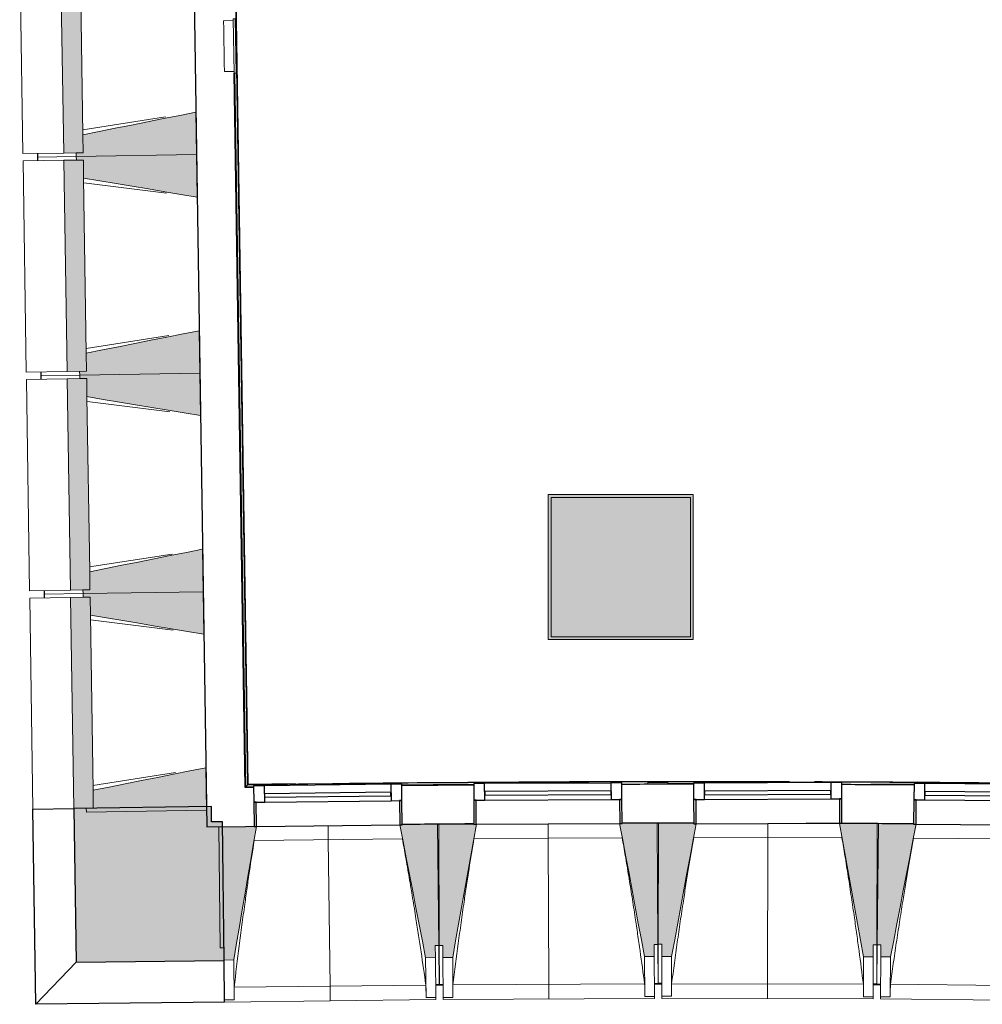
# Model space of a CAD drawing. Header units: millimetres. Extents: x -2845 to 74565, y -36590 to 13748.
# Tile 5 of 53: x 29153 to 33116, y -21270 to -17216. Entities that reach past the tile are written whole.
import ezdxf

# ---------------------------------------------------------------- set-up
doc = ezdxf.new("R2010")
doc.units = ezdxf.units.MM
for name, color, linetype, lineweight in [('A-FLOR', 7, 'Continuous', 25), ('A-FLOR-HRAL', 7, 'Continuous', 18), ('A-GENM', 7, 'Continuous', 18), ('A-GLAZ', 7, 'Continuous', 25), ('A-WALL', 7, 'Continuous', 25), ('A-WALL-PATT', 7, 'Continuous', 25), ('I-WALL', 7, 'Continuous', 25), ('INSTAL ELECTRIQUE', 7, 'Continuous', 18), ('MUR', 7, 'Continuous', 25), ('S-BEAM', 7, 'Continuous', 18)]:
    doc.layers.add(name, color=color, linetype=linetype, lineweight=lineweight)

# ---------------------------------------------------------------- blocks, each defined once
blk = doc.blocks.new('20_MUR PREFA_01 - MODULE_01 B-3165811-2021_015_1111_DCE_1_50_N0 FINI_CFO_GEN')
at = {"layer": 'A-GENM'}
for p, q in [((0, 722.1), (0, 661.4)), ((0, 661.4), (0, 58.5)), ((0, 0.7), (0, 58.5))]:
    blk.add_line(p, q, dxfattribs=at)
blk = doc.blocks.new('Murs 5 - Murs 1-3191041-2021_015_1111_DCE_1_50_N0 FINI_CFO_GEN')
at = {"layer": 'A-WALL-PATT', "true_color": 0x787878}
blk.add_hatch(color=8, dxfattribs=at).paths.add_polyline_path([(-23784.6, -21097.2), (-23175.4, -21090.2), (-23182.1, -20519), (-23226.5, -20519), (-23227.5, -20455.8), (-23794.3, -20464.5), (-23790.2, -20730.1)])
at = {"layer": 'A-WALL'}
for p, q in [((-23227.5, -20455.8), (-23794.3, -20464.5)), ((-23794.3, -20464.5), (-23784.6, -21097.2)), ((-23226.5, -20519.5), (-23227.5, -20455.8)), ((-23182.1, -20519), (-23226.5, -20519.5)), ((-23175.4, -21090.2), (-23182.1, -20519)), ((-23784.6, -21097.2), (-23175.4, -21090.2))]:
    blk.add_line(p, q, dxfattribs=at)
at = {"layer": 'MUR'}
for p, q in [((-23962, -20467.1), (-23794.3, -20464.5)), ((-23949.7, -21270.4), (-23962, -20467.1)), ((-23784.6, -21097.2), (-23949.7, -21270.4)), ((-23173.4, -21261.3), (-23175.4, -21090.2)), ((-23173.4, -21261.3), (-23949.7, -21270.4))]:
    blk.add_line(p, q, dxfattribs=at)
blk = doc.blocks.new('B02_DC_STR_rvt-1-2021_015_1111_DCE_1_50_N0 FINI_CFO_GEN')
at = {"layer": 'S-BEAM', "lineweight": 5, "true_color": 0x787878}
for points in [[(-23835.7, -17764.9), (-23755.1, -17763.6), (-23768.4, -16893.7), (-23849.1, -16895), (-23837.7, -17633.2)], [(-23783.6, -17779.1), (-23289, -17771.5), (-23291.7, -17596.5), (-23756.2, -17689.2), (-23755.1, -17763.6), (-23783.8, -17764.1), (-23783.7, -17771.5)], [(-23821.9, -18664.7), (-23741.3, -18663.5), (-23754.6, -17793.6), (-23835.3, -17794.8), (-23825.9, -18407.4)], [(-23286.3, -17946.4), (-23289, -17771.5), (-23783.6, -17779.1), (-23783.4, -17794.1), (-23754.6, -17794.1), (-23753.5, -17868.1), (-23289, -17946)], [(-23769.8, -18678.9), (-23275.2, -18671.4), (-23277.9, -18496.4), (-23742.4, -18589.1), (-23741.3, -18663.5), (-23770, -18663.9), (-23769.9, -18671.4)], [(-23272.5, -18846.3), (-23275.2, -18671.4), (-23769.8, -18678.9), (-23769.6, -18693.9), (-23740.8, -18693.9), (-23739.7, -18768), (-23275.2, -18845.9)], [(-23808.1, -19564.6), (-23727.5, -19563.4), (-23740.8, -18693.5), (-23821.5, -18694.7), (-23814, -19181.6)], [(-23756, -19578.8), (-23261.4, -19571.3), (-23264.1, -19396.3), (-23728.6, -19489), (-23727.5, -19563.4), (-23756.2, -19563.8), (-23756.1, -19568.8)], [(-23258.7, -19746.2), (-23261.4, -19571.3), (-23756, -19578.8), (-23755.8, -19593.8), (-23727, -19593.8), (-23725.9, -19667.8), (-23261.4, -19745.8)], [(-23794.3, -20464.5), (-23713.7, -20463.3), (-23727, -19593.4), (-23807.7, -19594.6), (-23802.1, -19955.9)], [(-23742.2, -20478.7), (-23247.6, -20471.1), (-23250.3, -20296.2), (-23714.8, -20388.8), (-23713.7, -20463.3), (-23742.4, -20463.7), (-23742.3, -20471.1)], [(-23175.4, -21088.1), (-23135.4, -21087.6), (-23041.9, -20538.4), (-23051.9, -20538.4), (-23051.9, -20537.8), (-23196.8, -20539.5), (-23191, -21038.3), (-23176, -21038.3), (-23175.5, -21087.6)], [(-22345.5, -21078.5), (-22305.5, -21078), (-22305.5, -21028), (-22291.1, -21027.8), (-22296.9, -20529.1), (-22441.8, -20530.7), (-22441.8, -20531.4), (-22451.7, -20531.5), (-22355.3, -21028)], [(-22274.1, -21077.9), (-22234.1, -21077.7), (-22136.8, -20529.2), (-22146.8, -20529.2), (-22147.2, -20528.5), (-22291.7, -20529.2), (-22289.3, -21028), (-22274.3, -21028), (-22274.1, -21077.7)], [(-21444.1, -21074), (-21404.1, -21073.9), (-21404.1, -21023.9), (-21389.4, -21023.8), (-21391.7, -20525), (-21536.6, -20525.7), (-21536.6, -20526.4), (-21546.6, -20526.4), (-21453.5, -21023.9)], [(-21332.7, -21073.1), (-21232, -20527.3), (-21241.6, -20527.3), (-21242.1, -20524.5), (-21386.5, -20524.2), (-21387.6, -21023), (-21372.6, -21023), (-21372.6, -21073), (-21342.1, -21073.1)], [(-20502.7, -21075), (-20502.6, -21025), (-20487.6, -21025), (-20486.5, -20526.2), (-20641.5, -20525.9), (-20542.7, -21074.9)], [(-20431.3, -21075.5), (-20326.4, -20528.3), (-20336.4, -20528.3), (-20336.4, -20527.6), (-20481.3, -20526.2), (-20485.9, -21025), (-20470.9, -21025.1), (-20470.9, -21075.1), (-20460.5, -21075.2)]]:
    blk.add_hatch(color=8, dxfattribs=at).paths.add_polyline_path(points)
at = {"layer": 'A-FLOR'}
for p, q in [((-23944.1, -17766.5), (-23943.9, -17781.5)), ((-23943.9, -17781.5), (-23943.7, -17796.5)), ((-23930.3, -18666.4), (-23930.1, -18681.4)), ((-23930.1, -18681.4), (-23929.9, -18696.4)), ((-23916.5, -19566.3), (-23916.3, -19581.3)), ((-23916.3, -19581.3), (-23916.1, -19596.3)), ((-22289.2, -21189.9), (-22304.2, -21190.1)), ((-22304.2, -21190.8), (-22273.6, -21190.5)), ((-22288.6, -21190.6), (-22289.2, -21190.6)), ((-22273.6, -21190), (-22288.6, -21190.1)), ((-21388.6, -21185.9), (-21403.6, -21186)), ((-21403.6, -21186.4), (-21373, -21186.4)), ((-21388, -21186.4), (-21388.6, -21186.4)), ((-21373, -21185.1), (-21388, -21185.1)), ((-20488, -21187.1), (-20503, -21187.1)), ((-20472.4, -21188.6), (-20503, -21188.4)), ((-20503, -21188.4), (-20472.4, -21188.6))]:
    blk.add_line(p, q, dxfattribs=at)
at = {"layer": 'S-BEAM'}
for p, q in [((-24016.8, -16897.5), (-24003.4, -17767.4)), ((-23849.1, -16895), (-23835.7, -17764.9)), ((-23756.2, -17688.6), (-23767.3, -16968.7)), ((-23289, -17771.5), (-23291.7, -17596.5)), ((-23756.5, -17669.7), (-23417, -17616.2)), ((-23756.2, -17689.2), (-23755.1, -17763.6)), ((-23755.1, -17763.6), (-23756.2, -17689.2)), ((-23835.7, -17764.9), (-24003.4, -17767.4)), ((-24003, -17797.4), (-23835.3, -17794.8)), ((-24003, -17797.4), (-23989.6, -18667.3)), ((-23943.9, -17781.5), (-23944.1, -17766.5)), ((-23783.6, -17779.1), (-23943.9, -17781.5)), ((-23943.9, -17781.5), (-23783.6, -17779.1)), ((-23943.7, -17796.5), (-23943.9, -17781.5)), ((-23835.7, -17764.9), (-23755.1, -17763.6)), ((-23754.6, -17793.6), (-23835.3, -17794.8)), ((-23835.3, -17794.8), (-23821.9, -18664.7)), ((-23755.1, -17763.6), (-23783.8, -17764.1)), ((-23783.8, -17764.1), (-23783.6, -17779.1)), ((-23783.6, -17779.1), (-23289, -17771.5)), ((-23289, -17771.5), (-23783.6, -17779.1)), ((-23783.6, -17779.1), (-23783.4, -17794.1)), ((-23783.4, -17794.1), (-23754.6, -17793.6)), ((-23754.6, -17793.6), (-23753.5, -17868.1)), ((-23753.5, -17868.1), (-23754.6, -17793.6)), ((-23286.3, -17946.4), (-23289, -17771.5)), ((-23742.4, -18588.5), (-23753.5, -17868.6)), ((-23412.2, -17930.6), (-23753.2, -17887.5)), ((-23742.7, -18569.6), (-23403.2, -18516.1)), ((-23275.2, -18671.4), (-23277.9, -18496.4)), ((-23742.4, -18589.1), (-23741.3, -18663.5)), ((-23741.3, -18663.5), (-23742.4, -18589.1)), ((-23821.9, -18664.7), (-23989.6, -18667.3)), ((-23930.1, -18681.4), (-23930.3, -18666.4)), ((-23769.8, -18678.9), (-23930.1, -18681.4)), ((-23930.1, -18681.4), (-23769.8, -18678.9)), ((-23929.9, -18696.4), (-23930.1, -18681.4)), ((-23821.9, -18664.7), (-23741.3, -18663.5)), ((-23741.3, -18663.5), (-23770, -18663.9)), ((-23770, -18663.9), (-23769.8, -18678.9)), ((-23769.8, -18678.9), (-23275.2, -18671.4)), ((-23275.2, -18671.4), (-23769.8, -18678.9)), ((-23769.8, -18678.9), (-23769.6, -18693.9)), ((-23272.5, -18846.3), (-23275.2, -18671.4)), ((-23989.2, -18697.3), (-23821.5, -18694.7)), ((-23989.2, -18697.3), (-23975.8, -19567.2)), ((-23740.8, -18693.5), (-23821.5, -18694.7)), ((-23821.5, -18694.7), (-23808.1, -19564.6)), ((-23769.6, -18693.9), (-23740.8, -18693.5)), ((-23740.8, -18693.5), (-23739.7, -18768)), ((-23739.7, -18768), (-23740.8, -18693.5)), ((-23728.6, -19488.4), (-23739.7, -18768.5)), ((-23398.4, -18830.5), (-23739.4, -18787.4)), ((-23728.9, -19469.5), (-23389.4, -19416)), ((-23261.4, -19571.3), (-23264.1, -19396.3)), ((-23728.6, -19489), (-23727.5, -19563.4)), ((-23727.5, -19563.4), (-23728.6, -19489)), ((-23808.1, -19564.6), (-23975.8, -19567.2)), ((-23916.3, -19581.3), (-23916.5, -19566.3)), ((-23756, -19578.8), (-23916.3, -19581.3)), ((-23916.3, -19581.3), (-23756, -19578.8)), ((-23916.1, -19596.3), (-23916.3, -19581.3)), ((-23808.1, -19564.6), (-23727.5, -19563.4)), ((-23727.5, -19563.4), (-23756.2, -19563.8)), ((-23756.2, -19563.8), (-23756, -19578.8)), ((-23756, -19578.8), (-23261.4, -19571.3)), ((-23261.4, -19571.3), (-23756, -19578.8)), ((-23756, -19578.8), (-23755.8, -19593.8)), ((-23258.7, -19746.2), (-23261.4, -19571.3)), ((-23975.4, -19597.2), (-23807.7, -19594.6)), ((-23975.4, -19597.2), (-23962, -20467.1)), ((-23727, -19593.4), (-23807.7, -19594.6)), ((-23807.7, -19594.6), (-23794.3, -20464.5)), ((-23755.8, -19593.8), (-23727, -19593.4)), ((-23727, -19593.4), (-23725.9, -19667.8)), ((-23725.9, -19667.8), (-23727, -19593.4)), ((-23714.8, -20388.3), (-23725.8, -19668.4)), ((-23384.6, -19730.3), (-23725.6, -19687.3)), ((-23247.6, -20471.1), (-23250.3, -20296.2)), ((-23715.1, -20369.4), (-23375.6, -20315.9)), ((-23714.8, -20388.8), (-23713.7, -20463.3)), ((-23713.7, -20463.3), (-23714.8, -20388.8)), ((-23794.3, -20464.5), (-23962, -20467.1)), ((-23794.3, -20464.5), (-23713.7, -20463.3)), ((-23713.7, -20463.3), (-23742.4, -20463.7)), ((-23742.4, -20463.7), (-23742.2, -20478.7)), ((-23742.2, -20478.7), (-23247.6, -20471.1)), ((-23051.9, -20537.8), (-23196.8, -20539.5)), ((-23196.8, -20539.5), (-23191, -21038.3)), ((-22296.9, -20529.1), (-22441.8, -20530.7)), ((-22291.1, -21027.8), (-22296.9, -20529.1)), ((-22146.8, -20528.5), (-22291.7, -20529.2)), ((-22291.7, -20529.2), (-22289.3, -21028)), ((-21391.7, -20525), (-21536.7, -20525.7)), ((-21389.4, -21023.8), (-21391.7, -20525)), ((-21386.5, -20524.2), (-21387.6, -21023)), ((-21241.6, -20524.5), (-21386.5, -20524.2)), ((-21231.6, -20525.1), (-21231.5, -20524.5)), ((-20936.5, -20525.9), (-20641.4, -20526.6)), ((-20486.5, -20526.2), (-20641.5, -20525.9)), ((-20487.6, -21025), (-20486.5, -20526.2)), ((-20481.3, -20526.2), (-20485.9, -21025)), ((-20336.4, -20527.6), (-20481.3, -20526.2)), ((-22440.9, -20589.2), (-23051.4, -20596.3)), ((-21536.2, -20584.2), (-22146.6, -20587)), ((-20631.4, -20584.4), (-21241.9, -20583)), ((-19726.6, -20591.7), (-20337.1, -20586)), ((-23191, -21038.3), (-23176, -21038.1)), ((-23176, -21038.1), (-23175.4, -21088.1)), ((-22306.1, -21028), (-22291.1, -21027.8)), ((-22305.5, -21078), (-22306.1, -21028)), ((-22291.1, -21027.8), (-22289.2, -21189.9)), ((-22289.3, -21028), (-22274.3, -21027.9)), ((-22288.6, -21190.1), (-22289.3, -21028)), ((-22274.3, -21027.9), (-22274.1, -21077.9)), ((-21404.4, -21023.9), (-21389.4, -21023.8)), ((-21404.1, -21073.9), (-21404.4, -21023.9)), ((-21389.4, -21023.8), (-21388.6, -21185.9)), ((-21388, -21185.1), (-21387.6, -21023)), ((-21387.6, -21023), (-21372.6, -21023)), ((-21372.6, -21023), (-21372.7, -21073)), ((-20502.7, -21075), (-20502.6, -21025)), ((-20502.6, -21025), (-20487.6, -21025)), ((-20487.6, -21025), (-20488, -21187.1)), ((-20487.4, -21187.1), (-20485.9, -21025)), ((-20485.9, -21025), (-20470.9, -21025.1)), ((-20470.9, -21025.1), (-20471.3, -21075.1)), ((-22345.5, -21078.5), (-22305.5, -21078)), ((-22345.5, -21078.5), (-22343.6, -21242.7)), ((-22305.5, -21078), (-22303.6, -21242.2)), ((-22274.1, -21077.9), (-22234.1, -21077.7)), ((-22273.3, -21242.1), (-22274.1, -21077.9)), ((-22233.3, -21241.9), (-22234.1, -21077.7)), ((-21444.1, -21074), (-21404.1, -21073.9)), ((-21444.1, -21074), (-21443.4, -21238.3)), ((-21404.1, -21073.9), (-21403.4, -21238.1)), ((-21373.1, -21237.2), (-21372.7, -21073)), ((-21372.7, -21073), (-21332.7, -21073.1)), ((-21333.1, -21237.3), (-21332.7, -21073.1)), ((-20542.7, -21074.9), (-20543.1, -21239.1)), ((-20542.7, -21074.9), (-20502.7, -21075)), ((-20502.7, -21075), (-20503.1, -21239.2)), ((-20472.9, -21239.3), (-20471.3, -21075.1)), ((-20471.3, -21075.1), (-20431.3, -21075.5)), ((-20432.9, -21239.7), (-20431.3, -21075.5)), ((-23175.4, -21088.1), (-23135.4, -21087.6)), ((-23133.5, -21251.8), (-23135.4, -21087.6)), ((-23133.9, -21200.3), (-22344.4, -21191.1)), ((-22304.2, -21192.2), (-22289.2, -21192)), ((-22289.2, -21190.6), (-22289.2, -21192)), ((-22288.6, -21192.2), (-22288.6, -21190.6)), ((-22288.6, -21192.2), (-22273.6, -21192.1)), ((-22233.3, -21190.4), (-21443.8, -21186.7)), ((-21403.6, -21188.1), (-21388.6, -21188)), ((-21388.6, -21186.4), (-21388.6, -21188)), ((-21388, -21187.2), (-21388, -21186.4)), ((-21388, -21187.2), (-21373, -21187.2)), ((-21332.7, -21185.7), (-20543.2, -21187.5)), ((-20503, -21189.2), (-20488, -21189.2)), ((-20488, -21188.5), (-20488, -21189.2)), ((-20487.4, -21189.2), (-20487.4, -21188.5)), ((-20487.4, -21189.2), (-20472.4, -21189.3)), ((-20432.1, -21188.1), (-19642.7, -21195.4)), ((-22303.6, -21242.2), (-22343.6, -21242.7)), ((-22343.6, -21242.7), (-22343.6, -21242.4)), ((-22303.6, -21242.2), (-22303.5, -21251.2)), ((-22233.3, -21241.9), (-22273.3, -21242.1)), ((-22273.3, -21251.2), (-22273.3, -21242.1)), ((-22233.3, -21241.7), (-22233.3, -21241.9)), ((-21443.4, -21238.3), (-21443.4, -21238)), ((-21403.4, -21238.1), (-21443.4, -21238.3)), ((-21403.4, -21238.1), (-21403.3, -21247.1)), ((-21333.1, -21237.3), (-21373.1, -21237.2)), ((-21373.1, -21246.3), (-21373.1, -21237.2)), ((-21373.1, -21246.3), (-20503.1, -21248.2)), ((-21333.1, -21237.1), (-21333.1, -21237.3)), ((-20543.1, -21239.1), (-20543.1, -21238.8)), ((-20503.1, -21239.2), (-20543.1, -21239.1)), ((-20503.1, -21239.2), (-20503.1, -21248.2)), ((-20432.9, -21239.7), (-20472.9, -21239.3)), ((-20472.9, -21248.4), (-20472.9, -21239.3)), ((-20432.8, -21239.5), (-20432.9, -21239.7)), ((-23133.5, -21251.8), (-23173.5, -21252.3)), ((-23173.4, -21261.3), (-22303.5, -21251.2)), ((-23133.5, -21251.6), (-23133.5, -21251.8)), ((-22273.3, -21251.2), (-21403.3, -21247.1)), ((-20472.9, -21248.4), (-19603, -21256.4))]:
    blk.add_line(p, q, dxfattribs=at)
at = {"layer": 'S-BEAM', "flags": 128}
for points in [[(-23291.7, -17596.5), (-23358, -17609.7), (-23424.4, -17623), (-23490.8, -17636.2), (-23557.1, -17649.4), (-23623.5, -17662.7), (-23689.8, -17675.9), (-23756.2, -17689.2)], [(-23753.5, -17868.1), (-23686.7, -17879.3), (-23620, -17890.5), (-23553.3, -17901.7), (-23486.5, -17912.9), (-23419.8, -17924), (-23353, -17935.2), (-23286.3, -17946.4)], [(-23277.9, -18496.4), (-23344.2, -18509.6), (-23410.6, -18522.9), (-23477, -18536.1), (-23543.3, -18549.3), (-23609.7, -18562.6), (-23676, -18575.8), (-23742.4, -18589.1)], [(-23739.7, -18768), (-23672.9, -18779.2), (-23606.2, -18790.4), (-23539.4, -18801.5), (-23472.7, -18812.7), (-23406, -18823.9), (-23339.2, -18835.1), (-23272.5, -18846.3)], [(-23264.1, -19396.3), (-23330.4, -19409.5), (-23396.8, -19422.8), (-23463.2, -19436), (-23529.5, -19449.2), (-23595.9, -19462.5), (-23662.2, -19475.7), (-23728.6, -19489)], [(-23725.9, -19667.8), (-23659.1, -19679), (-23592.4, -19690.2), (-23525.6, -19701.4), (-23458.9, -19712.6), (-23392.2, -19723.8), (-23325.4, -19735), (-23258.7, -19746.2)], [(-23250.3, -20296.2), (-23316.6, -20309.4), (-23383, -20322.6), (-23449.3, -20335.9), (-23515.7, -20349.1), (-23582.1, -20362.4), (-23648.4, -20375.6), (-23714.8, -20388.8)], [(-23135.4, -21087.6), (-23123.7, -21018.9), (-23112, -20950.2), (-23100.3, -20881.4), (-23088.6, -20812.7), (-23076.9, -20743.9), (-23065.2, -20675.2), (-23053.5, -20606.5), (-23041.8, -20537.7)], [(-22451.9, -20530.9), (-22438.6, -20599.3), (-22425.3, -20667.8), (-22412, -20736.2), (-22398.7, -20804.7), (-22385.4, -20873.1), (-22372.1, -20941.6), (-22358.8, -21010), (-22345.5, -21078.5)], [(-22234.1, -21077.7), (-22221.9, -21009.1), (-22209.8, -20940.4), (-22197.6, -20871.8), (-22185.4, -20803.1), (-22173.2, -20734.5), (-22161, -20665.8), (-22148.9, -20597.1), (-22136.7, -20528.5)], [(-21546.7, -20525.7), (-21533.9, -20594.3), (-21521, -20662.8), (-21508.2, -20731.3), (-21495.4, -20799.9), (-21482.6, -20868.4), (-21469.8, -20937), (-21456.9, -21005.5), (-21444.1, -21074)], [(-21332.7, -21073.1), (-21320.1, -21004.5), (-21307.4, -20936), (-21294.8, -20867.4), (-21282.1, -20798.8), (-21269.5, -20730.2), (-21256.8, -20661.7), (-21244.1, -20593.1), (-21232, -20527.3)], [(-20641.5, -20525.9), (-20629.1, -20594.5), (-20616.8, -20663.1), (-20604.5, -20731.7), (-20592.1, -20800.4), (-20579.8, -20869), (-20567.4, -20937.6), (-20555.1, -21006.3), (-20542.7, -21074.9)], [(-20431.3, -21075.5), (-20418.2, -21007), (-20405.1, -20938.5), (-20392, -20870.1), (-20378.8, -20801.6), (-20365.7, -20733.1), (-20352.6, -20664.6), (-20339.4, -20596.1), (-20326.3, -20527.7)], [(-23133.9, -21200.3), (-23133.8, -21210.5), (-23133.7, -21220.8), (-23133.7, -21231), (-23133.6, -21241.3), (-23133.5, -21251.6)], [(-22343.6, -21242.4), (-22343.8, -21232.1), (-22343.9, -21221.9), (-22344.1, -21211.6), (-22344.3, -21201.3), (-22344.4, -21191.1)], [(-22233.3, -21190.4), (-22233.3, -21200.6), (-22233.3, -21210.9), (-22233.3, -21221.2), (-22233.3, -21231.4), (-22233.3, -21241.7)], [(-21443.4, -21238), (-21443.5, -21227.7), (-21443.6, -21217.5), (-21443.7, -21207.2), (-21443.7, -21196.9), (-21443.8, -21186.7)], [(-21332.7, -21185.7), (-21332.8, -21196), (-21332.9, -21206.3), (-21332.9, -21216.5), (-21333, -21226.8), (-21333.1, -21237.1)], [(-20543.1, -21238.8), (-20543.2, -21228.6), (-20543.2, -21218.3), (-20543.2, -21208), (-20543.2, -21197.8), (-20543.2, -21187.5)], [(-20432.1, -21188.1), (-20432.3, -21198.4), (-20432.4, -21208.7), (-20432.6, -21218.9), (-20432.7, -21229.2), (-20432.8, -21239.5)]]:
    blk.add_lwpolyline(points, dxfattribs=at)
at = {"layer": 'S-BEAM'}
for points, knots in [([(-23051.3, -20596.3), (-23057.9, -20638), (-23067.8, -20702.5), (-23080.6, -20789.9), (-23091, -20863.9), (-23101.9, -20943.7), (-23116.7, -21057.7), (-23127.2, -21143.2), (-23133.9, -21200.3)], [0.0183454, 0.0183454, 0.0183454, 0.0183454, 0.2222222, 0.3333333, 0.4444444, 0.5833333, 0.7222222, 1, 1, 1, 1]), ([(-22344.4, -21191.1), (-22350.9, -21145.6), (-22360.8, -21077.4), (-22374.5, -20986.5), (-22386, -20912.6), (-22398.8, -20833.2), (-22413, -20748.1), (-22427.1, -20666.7), (-22436.6, -20613.8), (-22441.1, -20589.2)], [0, 0, 0, 0, 0.2222222, 0.3333333, 0.4444444, 0.5833333, 0.7222222, 0.8611111, 0.9816328, 0.9816328, 0.9816328, 0.9816328]), ([(-22146.5, -20587), (-22153.4, -20628.7), (-22163.8, -20693.1), (-22177.2, -20780.4), (-22188.2, -20854.4), (-22199.5, -20934), (-22215.2, -21047.9), (-22226.2, -21133.4), (-22233.3, -21190.4)], [0.0183454, 0.0183454, 0.0183454, 0.0183454, 0.2222222, 0.3333333, 0.4444444, 0.5833333, 0.7222222, 1, 1, 1, 1]), ([(-21443.8, -21186.7), (-21449.9, -21141.1), (-21459.4, -21072.8), (-21472.5, -20981.9), (-21483.5, -20907.9), (-21495.7, -20828.4), (-21509.3, -20743.2), (-21522.8, -20661.7), (-21532, -20608.8), (-21536.3, -20584.2)], [0, 0, 0, 0, 0.2222222, 0.3333333, 0.4444444, 0.5833333, 0.7222222, 0.8611111, 0.9816328, 0.9816328, 0.9816328, 0.9816328]), ([(-21241.8, -20583), (-21249, -20624.6), (-21259.8, -20689), (-21273.7, -20776.2), (-21285.2, -20850), (-21297.2, -20929.7), (-21313.6, -21043.4), (-21325.2, -21128.8), (-21332.7, -21185.7)], [0.0183454, 0.0183454, 0.0183454, 0.0183454, 0.2222222, 0.3333333, 0.4444444, 0.5833333, 0.7222222, 1, 1, 1, 1]), ([(-20543.2, -21187.5), (-20549, -21141.9), (-20558, -21073.6), (-20570.4, -20982.5), (-20580.9, -20908.5), (-20592.6, -20828.9), (-20605.6, -20743.6), (-20618.6, -20662), (-20627.3, -20609), (-20631.5, -20584.4)], [0, 0, 0, 0, 0.2222222, 0.3333333, 0.4444444, 0.5833333, 0.7222222, 0.8611111, 0.9816328, 0.9816328, 0.9816328, 0.9816328]), ([(-20337, -20586), (-20344.5, -20627.6), (-20355.7, -20691.9), (-20370.3, -20779), (-20382.3, -20852.8), (-20394.8, -20932.3), (-20412, -21046), (-20424.2, -21131.2), (-20432.1, -21188.1)], [0.0183454, 0.0183454, 0.0183454, 0.0183454, 0.2222222, 0.3333333, 0.4444444, 0.5833333, 0.7222222, 1, 1, 1, 1])]:
    blk.add_open_spline(points, degree=3, knots=knots, dxfattribs=at)
at = {"layer": 'MUR', "color": 5, "lineweight": 25, "true_color": 0x0000ff}
blk.add_blockref('Murs 5 - Murs 1-3191041-2021_015_1111_DCE_1_50_N0 FINI_CFO_GEN', (0, 0), dxfattribs=at)
at = {"layer": 'S-BEAM', "color": 5, "lineweight": 25, "true_color": 0x0000ff}
for p, rotation in [((-22746.8, -20534.3), 180.6653118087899), ((-21841.7, -20527.1), 180.2680427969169), ((-20936.5, -20525.2), 179.8707737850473)]:
    blk.add_blockref('20_MUR PREFA_01 - MODULE_01 B-3165811-2021_015_1111_DCE_1_50_N0 FINI_CFO_GEN', p, dxfattribs=dict(at, rotation=rotation))
blk = doc.blocks.new('XXX_VIDE FENETRE - 590-389517-2021_015_1111_DCE_1_50_N0 FINI_CFO_GEN')
at = {"layer": 'A-GLAZ'}
for p, q in [((-305.1, 0), (-305.1, -100)), ((-295.1, 0), (-305.1, 0)), ((295.1, 0), (-295.1, 0)), ((-295.1, -100), (-295.1, 0)), ((305.1, 0), (295.1, 0)), ((295.1, 0), (295.1, -100)), ((305.1, -100), (305.1, 0)), ((-305.1, -100), (-295.1, -100)), ((-260.1, -100), (-305.1, -100)), ((-305.1, -100), (-305.1, -167.5)), ((-260.1, -167.5), (-260.1, -100)), ((260.1, -100), (-260.1, -100)), ((260.1, -100), (260.1, -167.5)), ((305.1, -100), (260.1, -100)), ((295.1, -100), (305.1, -100)), ((305.1, -167.5), (305.1, -100)), ((-305.1, -167.5), (-260.1, -167.5)), ((-260.1, -167.5), (260.1, -167.5)), ((260.1, -167.5), (305.1, -167.5))]:
    blk.add_line(p, q, dxfattribs=at)
at = {"layer": 'A-GLAZ', "color": 173, "true_color": 0x5c63b1}
for p, q in [((260.1, -120), (-260.1, -120)), ((-260.1, -120), (-260.1, -135)), ((260.1, -135), (260.1, -120)), ((-260.1, -135), (260.1, -135))]:
    blk.add_line(p, q, dxfattribs=at)
blk = doc.blocks.new('Garde-corps - Garde-corps-505471-2021_015_1111_DCE_1_50_N0 FINI_CFO_GEN')
at = {"layer": 'A-FLOR-HRAL'}
for p, q in [((-23127.1, -17233.8), (-23172.4, -14281.4)), ((-23077.3, -20365.6), (-23170.6, -14283.1)), ((-23075.7, -20363.9), (-23168.9, -14284.7)), ((-23127, -17239.3), (-23127, -17238.5)), ((-23126.5, -17274.1), (-23126.5, -17273.3)), ((-23126.3, -17284.3), (-23126.3, -17283.5)), ((-23125.8, -17319.1), (-23125.8, -17318.3)), ((-23079, -20367.4), (-23125.7, -17323.8)), ((-23086, -20374.6), (-23131.1, -17435.9)), ((-23053.8, -20374.2), (-23086, -20374.6)), ((-23053.8, -20374.5), (-23086, -20374.6)), ((-22881.9, -20361.4), (-23075.7, -20364)), ((-22496.9, -20361.8), (-23075.7, -20363.9)), ((-22194.8, -20367.9), (-22206.1, -20368)), ((-21242.4, -20361.3), (-21348.9, -20361.4)), ((-21305.3, -20364.3), (-21317.5, -20364.3)), ((-20334.9, -20364.6), (-20632.1, -20365.7)), ((-20334.9, -20364.3), (-20512.2, -20363.2)), ((-20416.3, -20366.8), (-20428.3, -20366.7))]:
    blk.add_line(p, q, dxfattribs=at)
at = {"layer": 'A-FLOR-HRAL', "flags": 128}
for points in [[(-20066.6, -20360.7), (-20319.7, -20353.9), (-20757, -20355.5)], [(-23086, -20374.6), (-23086.1, -20374.7), (-23086.4, -20375), (-23086.8, -20375.4), (-23087.3, -20376), (-23087.9, -20376.5), (-23088.4, -20377.1), (-23089, -20377.7)], [(-23079, -20367.4), (-23082.5, -20371), (-23086, -20374.6)], [(-23075.7, -20363.9), (-23075.7, -20364), (-23075.8, -20364), (-23075.9, -20364.2), (-23076.1, -20364.4), (-23076.3, -20364.6), (-23076.5, -20364.8), (-23076.7, -20365), (-23076.9, -20365.2), (-23077.1, -20365.4), (-23077.3, -20365.6)]]:
    blk.add_lwpolyline(points, dxfattribs=at)
at = {"layer": 'A-FLOR-HRAL'}
for radius, start, end in [(130446.8, 88.491743, 90.815427), (130448.6, 89.835073, 90.814662), (130448.6, 89.336655, 89.7902), (130439.7, 90.406296, 90.536372)]:
    blk.add_arc((-21222.6, -150801), radius, start, end, dxfattribs=at)
blk = doc.blocks.new('B02_ARC_rvt-1-2021_015_1111_DCE_1_50_N0 FINI_CFO_GEN')
at = {"layer": 'I-WALL'}
for p, q in [((-23342.6, -14273.6), (-23246.5, -20540)), ((-23089, -20377.7), (-23134.1, -17435.9)), ((-23053.8, -20377.2), (-23089, -20377.7)), ((-23246.5, -20540), (-23086.5, -20537.6)), ((-23086.5, -20537.6), (-23051.9, -20537.1)), ((-20631.4, -20524.5), (-20631.4, -20525.6))]:
    blk.add_line(p, q, dxfattribs=at)
for radius, start, end in [(130436.7, 90.406299, 90.536369), (130436.7, 90.008684, 90.138261), (130436.7, 89.610089, 89.740641), (130276.7, 90.406468, 90.536211), (130276.7, 90.008366, 90.138102), (130276.7, 89.610257, 89.739993)]:
    blk.add_arc((-21222.6, -150801), radius, start, end, dxfattribs=at)
at = {"layer": 'MUR'}
blk.add_line((-20631.4, -20525.6), (-20778.9, -20525.1), dxfattribs=at)
at = {"layer": 'A-FLOR-HRAL', "lineweight": 18}
blk.add_blockref('Garde-corps - Garde-corps-505471-2021_015_1111_DCE_1_50_N0 FINI_CFO_GEN', (0, 0), dxfattribs=at)
at = {"layer": 'A-GLAZ', "lineweight": 18}
for p, rotation in [((-22746.8, -20535), 180.6653118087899), ((-21841.7, -20527.8), 180.2680427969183), ((-20936.5, -20525.9), 180.2680427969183), ((-20031.3, -20531.1), 179.4735047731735)]:
    blk.add_blockref('XXX_VIDE FENETRE - 590-389517-2021_015_1111_DCE_1_50_N0 FINI_CFO_GEN', p, dxfattribs=dict(at, rotation=rotation))
blk = doc.blocks.new('604_DALLE LED 600x600MM - 26W 4000K 3600lm-4677864-2021_015_1111_DCE_1_50_N0 FINI_CFO_GEN')
at = {"layer": 'INSTAL ELECTRIQUE', "true_color": 0xf6d57a}
h = blk.add_hatch(color=41, dxfattribs=at)
h.paths.add_polyline_path([(-298.5, -298.5), (-298.5, 298.5), (298.5, 298.5), (298.5, -298.5), (-288.1, -298.5)])
h.paths.add_polyline_path([(-287, -287), (287, -287), (287, 287), (-287, 287), (-287, -230.1)])
blk.add_hatch(color=41, dxfattribs=at).paths.add_polyline_path([(-287, -287), (-287, 287), (287, 287), (287, -287)])
at = {"layer": 'INSTAL ELECTRIQUE'}
for p, q in [((-298.5, -298.5), (-298.5, 298.5)), ((-298.5, 298.5), (298.5, 298.5)), ((-287, 287), (-287, -287)), ((-287, 287), (287, 287)), ((287, -287), (287, 287)), ((298.5, 298.5), (298.5, -298.5)), ((298.5, -298.5), (-298.5, -298.5)), ((287, -287), (-287, -287))]:
    blk.add_line(p, q, dxfattribs=at)
blk = doc.blocks.new('Legrand_Mosaic_plaque_2_mod_blanc_antimicrobien_078722L - Legrand_Mosaic_plaque_2_mod_blanc_antimicrobien_078722L-V28-2021_015_1111_DCE_1_50_N0 FINI_CFO_GEN')
at = {"layer": 'INSTAL ELECTRIQUE'}
for p, q in [((-21348.9, -20356.9), (-21430.9, -20356.9)), ((-21430.9, -20356.9), (-21430.9, -20364.5)), ((-21348.9, -20364.4), (-21348.9, -20356.9))]:
    blk.add_line(p, q, dxfattribs=at)
blk = doc.blocks.new('Legrand_Mosaic_link_prise_2P_T_FB_surface_2_mod_blanc_077145L - Legrand_Mosaic_link_prise_2P_T_FB_surface_2_mod_blanc_077145L-V29-2021_015_1111_DCE_1_50_N0 FINI_CFO_GEN')
at = {"layer": 'INSTAL ELECTRIQUE'}
blk.add_line((-21412.4, -20356.4), (-21367.4, -20356.4), dxfattribs=at)
at = {"layer": 'INSTAL ELECTRIQUE', "flags": 128}
for points in [[(-21398.7, -20356.4), (-21398.6, -20356.3), (-21398.5, -20356.3), (-21398.5, -20356.3), (-21398.4, -20356.3), (-21398.3, -20356.2), (-21398.2, -20356.2), (-21398.1, -20356.2), (-21398, -20356.2), (-21398, -20356.2), (-21397.9, -20356.2)], [(-21397.9, -20356.2), (-21397.9, -20356.2), (-21397.8, -20356.2), (-21397.7, -20356.2), (-21397.6, -20356.2), (-21397.5, -20356.3), (-21397.4, -20356.3), (-21397.4, -20356.3), (-21397.3, -20356.3), (-21397.2, -20356.3), (-21397.1, -20356.4)]]:
    blk.add_lwpolyline(points, dxfattribs=at)
blk = doc.blocks.new('Legrand_Mosaic_plaque_8_mod_blanc_078818L - Legrand_Mosaic_plaque_8_mod_blanc_078818L-1602412-2021_015_1111_DCE_1_50_N0 FINI_CFO_GEN')
at = {"layer": 'INSTAL ELECTRIQUE'}
for p, q in [((-23129.1, -17211.8), (-23137.6, -17211.9)), ((-23134.1, -17435.9), (-23137.6, -17211.9)), ((-23125.6, -17435.8), (-23129.1, -17211.8)), ((-23134.1, -17435.9), (-23125.6, -17435.8))]:
    blk.add_line(p, q, dxfattribs=at)
blk = doc.blocks.new('Legrand_Mosaic_link_prise_2P_T_FB_surface_2_mod_blanc_077145L - Legrand_Mosaic_link_prise_2P_T_FB_surface_2_mod_blanc_077145L-V35-2021_015_1111_DCE_1_50_N0 FINI_CFO_GEN')
at = {"layer": 'INSTAL ELECTRIQUE'}
for q in [(-23126.7, -17368.8), (-23125.5, -17413.8)]:
    blk.add_line((-23126.1, -17368.8), q, dxfattribs=at)
at = {"layer": 'INSTAL ELECTRIQUE', "flags": 128}
for points in [[(-23125.9, -17382.5), (-23125.8, -17382.5), (-23125.8, -17382.6), (-23125.8, -17382.7), (-23125.8, -17382.8), (-23125.8, -17382.9), (-23125.7, -17383), (-23125.7, -17383), (-23125.7, -17383.1), (-23125.7, -17383.2), (-23125.7, -17383.2)], [(-23125.7, -17383.2), (-23125.7, -17383.3), (-23125.7, -17383.4), (-23125.7, -17383.5), (-23125.7, -17383.6), (-23125.8, -17383.6), (-23125.8, -17383.7), (-23125.8, -17383.8), (-23125.8, -17383.9), (-23125.8, -17384)]]:
    blk.add_lwpolyline(points, dxfattribs=at)
blk = doc.blocks.new('Legrand_Batibox_boîte_cloison_sèche_prof_40_3_postes_6_8_mod_horizontal_080043 - Legrand_Batibox_boîte_cloison_sèche_prof_40_3_postes_6_8_mod_horizontal_080043-1607218-2021_015_1111_DCE_1_50_N0 FINI_CFO_GEN')
at = {"layer": 'INSTAL ELECTRIQUE'}
for p, q in [((-23137.4, -17219.4), (-23177.4, -17220.1)), ((-23177.4, -17220.1), (-23176.9, -17253.6)), ((-23176.4, -17221), (-23177.4, -17221.1)), ((-23174.7, -17395.5), (-23176.9, -17253.6)), ((-23174.7, -17395.5), (-23174.2, -17429)), ((-23174.2, -17428), (-23173.2, -17428)), ((-23174.2, -17429), (-23134.2, -17428.4))]:
    blk.add_line(p, q, dxfattribs=at)
blk = doc.blocks.new('Legrand_Mosaic_link_prise_2P_T_FB_surface_2_mod_blanc_077145L - Legrand_Mosaic_link_prise_2P_T_FB_surface_2_mod_blanc_077145L-V36-2021_015_1111_DCE_1_50_N0 FINI_CFO_GEN')
at = {"layer": 'INSTAL ELECTRIQUE'}
for p in [(-23126.8, -17323.8), (-23126.7, -17368.8)]:
    blk.add_line(p, (-23126.1, -17368.8), dxfattribs=at)
at = {"layer": 'INSTAL ELECTRIQUE', "flags": 128}
for points in [[(-23126.6, -17337.5), (-23126.5, -17337.5), (-23126.5, -17337.6), (-23126.5, -17337.7), (-23126.5, -17337.8), (-23126.5, -17337.9), (-23126.4, -17338), (-23126.4, -17338), (-23126.4, -17338.1), (-23126.4, -17338.2), (-23126.4, -17338.2)], [(-23126.4, -17338.2), (-23126.4, -17338.3), (-23126.4, -17338.4), (-23126.4, -17338.5), (-23126.4, -17338.6), (-23126.5, -17338.6), (-23126.5, -17338.7), (-23126.5, -17338.8), (-23126.5, -17338.9), (-23126.5, -17339)]]:
    blk.add_lwpolyline(points, dxfattribs=at)
blk = doc.blocks.new('Legrand_Mosaic_prise_RJ45_cat_6_FTP_2_mod_blanc_076565 - Legrand_Mosaic_prise_RJ45_cat_6_FTP_2_mod_blanc_076565-1147599-2021_015_1111_DCE_1_50_N0 FINI_CFO_GEN')
at = {"layer": 'INSTAL ELECTRIQUE'}
for p, q in [((-23127.5, -17278.8), (-23126.8, -17323.8)), ((-23127, -17283.5), (-23127, -17278.8)), ((-23127, -17278.8), (-23126, -17278.8)), ((-23126.9, -17284.3), (-23127, -17283.5)), ((-23127, -17283.5), (-23126.9, -17284.3)), ((-23127, -17283.5), (-23126, -17283.5)), ((-23126.4, -17318.3), (-23126.9, -17284.3)), ((-23126.9, -17284.3), (-23125.9, -17284.3)), ((-23126, -17278.8), (-23126, -17283.5)), ((-23125.9, -17284.3), (-23126, -17283.5)), ((-23126, -17283.5), (-23125.9, -17284.3)), ((-23125.9, -17284.3), (-23125.4, -17318.3)), ((-23126.4, -17319.1), (-23126.4, -17318.3)), ((-23126.4, -17318.3), (-23126.4, -17319.1)), ((-23126.4, -17318.3), (-23125.4, -17318.3)), ((-23126.3, -17323.8), (-23126.4, -17319.1)), ((-23125.4, -17319.1), (-23126.4, -17319.1)), ((-23126.3, -17323.8), (-23125.3, -17323.8)), ((-23125.4, -17319.1), (-23125.4, -17318.3)), ((-23125.4, -17318.3), (-23125.4, -17319.1)), ((-23125.4, -17319.1), (-23125.3, -17323.8))]:
    blk.add_line(p, q, dxfattribs=at)
blk = doc.blocks.new('B02_ELE_rvt-1-2021_015_1111_DCE_1_50_N0 FINI_CFO_GEN')
at = {"layer": 'INSTAL ELECTRIQUE', "lineweight": 18}
for name, p in [('Legrand_Batibox_boîte_cloison_sèche_prof_40_3_postes_6_8_mod_horizontal_080043 - Legrand_Batibox_boîte_cloison_sèche_prof_40_3_postes_6_8_mod_horizontal_080043-1607218-2021_015_1111_DCE_1_50_N0 FINI_CFO_GEN', (0, 0)), ('Legrand_Mosaic_plaque_8_mod_blanc_078818L - Legrand_Mosaic_plaque_8_mod_blanc_078818L-1602412-2021_015_1111_DCE_1_50_N0 FINI_CFO_GEN', (0, 0)), ('Legrand_Mosaic_prise_RJ45_cat_6_FTP_2_mod_blanc_076565 - Legrand_Mosaic_prise_RJ45_cat_6_FTP_2_mod_blanc_076565-1147599-2021_015_1111_DCE_1_50_N0 FINI_CFO_GEN', (-0.7, 45)), ('Legrand_Mosaic_prise_RJ45_cat_6_FTP_2_mod_blanc_076565 - Legrand_Mosaic_prise_RJ45_cat_6_FTP_2_mod_blanc_076565-1147599-2021_015_1111_DCE_1_50_N0 FINI_CFO_GEN', (0, 0)), ('Legrand_Mosaic_link_prise_2P_T_FB_surface_2_mod_blanc_077145L - Legrand_Mosaic_link_prise_2P_T_FB_surface_2_mod_blanc_077145L-V36-2021_015_1111_DCE_1_50_N0 FINI_CFO_GEN', (0, 0)), ('Legrand_Mosaic_link_prise_2P_T_FB_surface_2_mod_blanc_077145L - Legrand_Mosaic_link_prise_2P_T_FB_surface_2_mod_blanc_077145L-V35-2021_015_1111_DCE_1_50_N0 FINI_CFO_GEN', (0, 0)), ('Legrand_Mosaic_plaque_2_mod_blanc_antimicrobien_078722L - Legrand_Mosaic_plaque_2_mod_blanc_antimicrobien_078722L-V28-2021_015_1111_DCE_1_50_N0 FINI_CFO_GEN', (0, 0)), ('Legrand_Mosaic_link_prise_2P_T_FB_surface_2_mod_blanc_077145L - Legrand_Mosaic_link_prise_2P_T_FB_surface_2_mod_blanc_077145L-V29-2021_015_1111_DCE_1_50_N0 FINI_CFO_GEN', (0, 0))]:
    blk.add_blockref(name, p, dxfattribs=at)
at = {"layer": 'INSTAL ELECTRIQUE', "lineweight": 18, "extrusion": (0, 0, -1), "rotation": 269.9999999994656}
blk.add_blockref('604_DALLE LED 600x600MM - 26W 4000K 3600lm-4677864-2021_015_1111_DCE_1_50_N0 FINI_CFO_GEN', (21542.3, -19469.7), dxfattribs=at)

msp = doc.modelspace()

# ---------------------------------------------------------------- block references
at = {"lineweight": 5}
for name in ['B02_DC_STR_rvt-1-2021_015_1111_DCE_1_50_N0 FINI_CFO_GEN', 'B02_ARC_rvt-1-2021_015_1111_DCE_1_50_N0 FINI_CFO_GEN', 'B02_ELE_rvt-1-2021_015_1111_DCE_1_50_N0 FINI_CFO_GEN']:
    msp.add_blockref(name, (53169.3, 0), dxfattribs=at)

doc.saveas('drawing.dxf')
